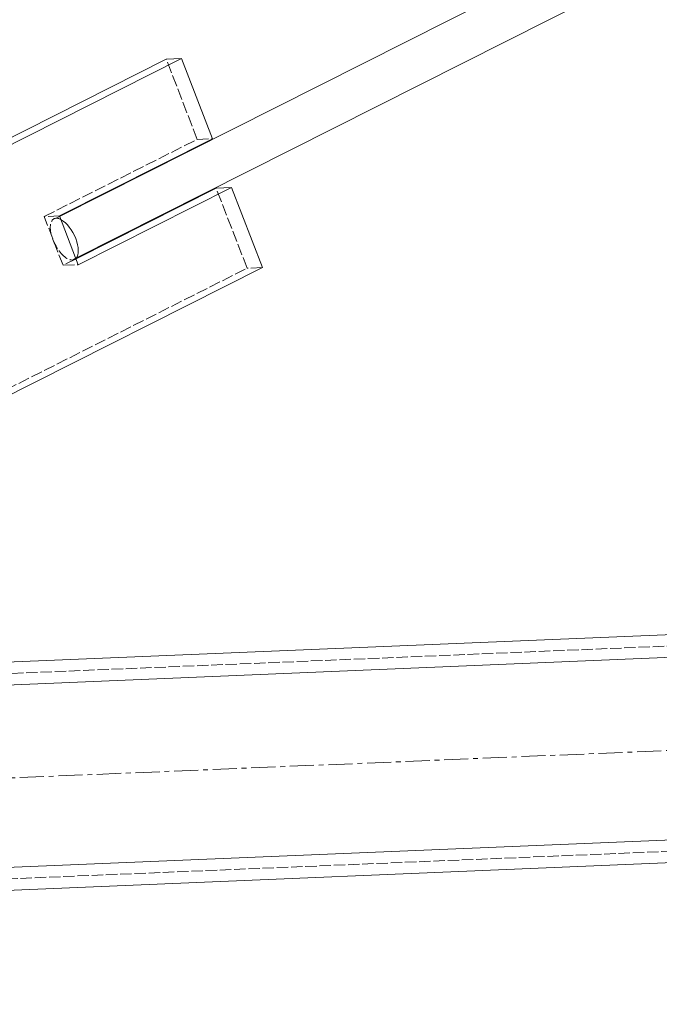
# Model space of a CAD drawing. Header units: millimetres. Extents: x -15129 to 9171, y -18789 to 5877.
# Tile 101 of 256: x -11604 to -11436, y -6441 to -6182. Entities that reach past the tile are written whole.
import ezdxf

# ---------------------------------------------------------------- set-up
doc = ezdxf.new("R2010")
doc.units = ezdxf.units.MM
doc.linetypes.add('ACAD_ISO02W100', pattern=[15, 12, -3])
doc.linetypes.add('CENTER', pattern=[50.8, 31.75, -6.35, 6.35, -6.35])
doc.layers.add('AS_Belki', color=145, linetype='Continuous')
doc.layers.add('AS_Blachy', color=30, linetype='Continuous')

msp = doc.modelspace()

# ---------------------------------------------------------------- linework, layer by layer
at = {"color": 5, "linetype": 'CENTER', "lineweight": 13, "ltscale": 0.2}
msp.add_line((-13035.76, -6440.75, 76020), (-9658.07, -6299.87, 38010), dxfattribs=at)
at = {"layer": 'AS_Belki', "color": 145, "linetype": 'Continuous', "lineweight": 13, "ltscale": 0.25}
for p, q in [((-11150.28, -6009.4), (-11593.97, -6233.32)), ((-11589.72, -6244.33), (-11144.91, -6019.84)), ((-11816.45, -6359.39), (-9760.49, -6273.64)), ((-11822.2, -6365.64), (-9754.24, -6279.39)), ((-11820.2, -6413.59), (-9752.24, -6327.34)), ((-11813.95, -6419.34), (-9757.99, -6333.59))]:
    msp.add_line(p, q, dxfattribs=at)
at = {"layer": 'AS_Belki', "color": 84, "linetype": 'ACAD_ISO02W100', "lineweight": 13, "ltscale": 0.25}
for p, q in [((-11593.97, -6233.32), (-11594.88, -6233.78)), ((-11590.63, -6244.79), (-11589.72, -6244.33)), ((-11816.33, -6362.39), (-9760.36, -6276.64)), ((-11814.08, -6416.34), (-9758.11, -6330.59))]:
    msp.add_line(p, q, dxfattribs=at)
at = {"layer": 'AS_Belki', "color": 84, "linetype": 'ACAD_ISO02W100', "lineweight": 13, "ltscale": 0.25, "extrusion": (-0.789622, -0.398516, 0.466564)}
msp.add_arc((346.85, -6140.25, 11640.35), 6, 145.3263, 10.7804, dxfattribs=at)
at = {"layer": 'AS_Belki', "color": 145, "linetype": 'Continuous', "lineweight": 13, "ltscale": 0.25, "extrusion": (-0.789622, -0.398516, 0.466564)}
msp.add_arc((346.85, -6140.25, 11640.35), 6, 10.7804, 145.3263, dxfattribs=at)
at = {"layer": 'AS_Blachy', "color": 145, "linetype": 'Continuous', "lineweight": 13, "ltscale": 0.25}
for p, q in [((-11565.91, -6191.94), (-11652.77, -6235.77)), ((-11648.77, -6235.61), (-11561.91, -6191.77)), ((-11561.91, -6191.77), (-11565.91, -6191.94)), ((-11553.75, -6212.86), (-11561.91, -6191.77)), ((-11594.03, -6233.18), (-11553.75, -6212.86)), ((-11552.79, -6225.86), (-11589.66, -6244.47)), ((-11548.79, -6225.7), (-11589.06, -6246.02)), ((-11548.79, -6225.7), (-11552.79, -6225.86)), ((-11540.63, -6246.78), (-11548.79, -6225.7)), ((-11589.06, -6246.02), (-11594.03, -6233.18)), ((-11627.49, -6290.62), (-11540.63, -6246.78))]:
    msp.add_line(p, q, dxfattribs=at)
at = {"layer": 'AS_Blachy', "color": 84, "linetype": 'ACAD_ISO02W100', "lineweight": 13, "ltscale": 0.25}
for p, q in [((-11557.76, -6213.02), (-11565.91, -6191.94)), ((-11598.03, -6233.35), (-11557.76, -6213.02)), ((-11557.76, -6213.02), (-11553.75, -6212.86)), ((-11544.64, -6246.95), (-11552.79, -6225.86)), ((-11594.03, -6233.18), (-11598.03, -6233.35)), ((-11593.07, -6246.19), (-11598.03, -6233.35)), ((-11589.66, -6244.47), (-11593.07, -6246.19)), ((-11631.5, -6290.79), (-11544.64, -6246.95)), ((-11593.07, -6246.19), (-11589.06, -6246.02)), ((-11540.63, -6246.78), (-11544.64, -6246.95))]:
    msp.add_line(p, q, dxfattribs=at)

doc.saveas('drawing.dxf')
